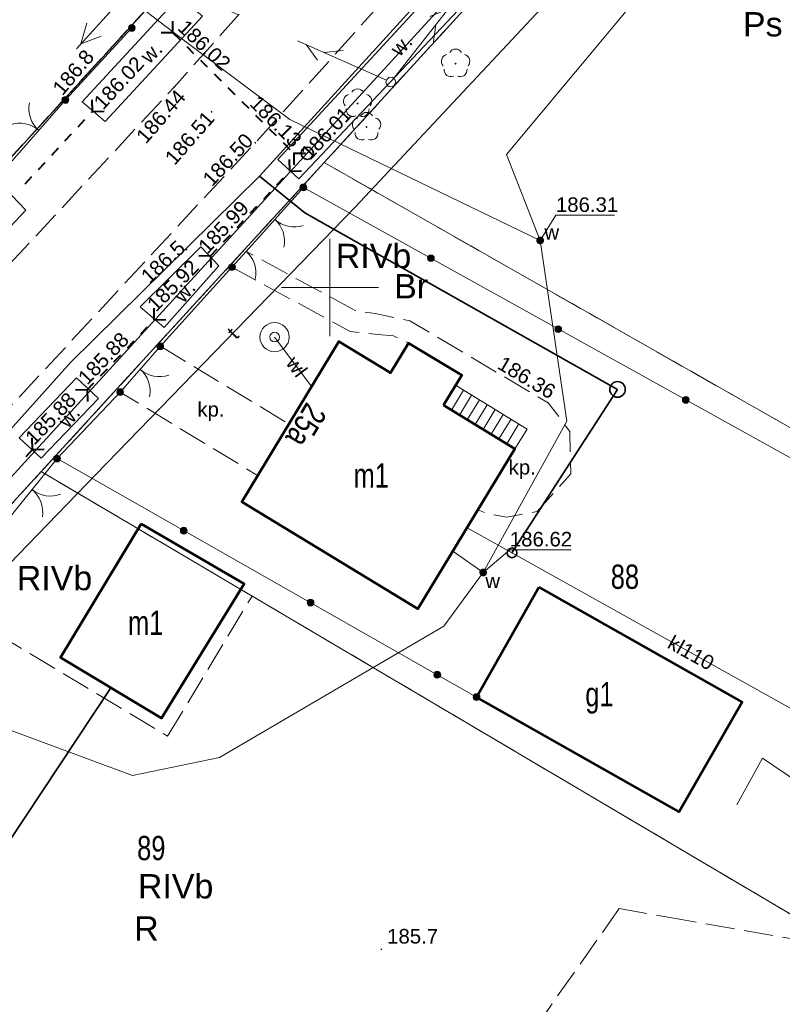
# Model space of a CAD drawing. Header units: metres. Extents: x 7482748 to 7484637, y 5684406 to 5687014.
# Tile 90 of 180: x 7483334 to 7483373, y 5685963 to 5686014. Entities that reach past the tile are written whole.
import ezdxf
from ezdxf.enums import TextEntityAlignment as Align
from ezdxf.lldxf.tags import DXFTag

# ---------------------------------------------------------------- set-up
doc = ezdxf.new("R2010")
doc.units = ezdxf.units.M
doc.header["$MEASUREMENT"] = 0
for name, pattern in [('1', [1.5, 1, -0.5]), ('KTJZ01_500', [2, 1.5, -0.5]), ('l217_500', [2, 1.5, -0.5]), ('l218_500', [1, 0.5, -0.5])]:
    doc.linetypes.add(name, pattern=pattern)
for name, color, linetype, lineweight in [('.k deszczowa', 200, 'Continuous', 50), ('.ks tłoczny', 104, 'Continuous', 50), ('_Dzialki', 7, 'Continuous', 0), ('_Dzialki_opis', 7, 'Continuous', 0), ('_Kontury', 7, 'Continuous', 0), ('_Kontury_opis', 7, 'Continuous', 0), ('_Podzial_sekcyjny_krzyze', 7, '1', 13), ('_Uzytki', 7, 'Continuous', 0), ('_Uzytki_opis', 7, 'Continuous', 0), ('BUIB05_01', 7, 'Continuous', 40), ('EGB_Adres', 7, 'Continuous', 0), ('EGB_Budynek', 7, 'Continuous', 0), ('EGB_Budynek_opis', 7, 'Continuous', 0), ('EGB_EGBS10_K', 7, 'Continuous', 0), ('EGB_EGBS10_W', 7, 'Continuous', 13), ('GES__SUSM04_01P', 7, 'Continuous', 13), ('GES__SUUS13_P', 7, 'Continuous', 13), ('GES__SUUS25_WP', 7, 'Continuous', 13), ('KTOK02', 7, 'KTOK02_500', 13), ('KTOK04', 7, 'KTOK04L_500', 13), ('KTOK05_01', 7, 'Continuous', 13), ('RTPW01_P', 7, 'Continuous', 0), ('RTPW02_P', 7, 'Continuous', 0), ('SUPE_L_3', 1, 'Continuous', 13), ('SUPT_L_0', 30, 'Continuous', 13)]:
    doc.layers.add(name, color=color, linetype=linetype, lineweight=lineweight)
for name, color, linetype, lineweight, transparency in [('EGB_EGBS10_O', 7, 'Continuous', 13, 0.2), ('GES__SUUS_ET_08T', 7, 'Continuous', 13, 0.25), ('KTJZ01_O', 7, 'KTJZ01_500', 13, 0.5), ('KTPL01_O', 7, 'KTJZ01_500', 13, 0.5), ('KTPL01_T', 7, 'Continuous', 13, 0.25), ('PTRW02_O', 7, 'Continuous', 13, 0.5), ('PTRW02_T', 7, 'Continuous', 13, 0.25), ('RTPW01_G', 7, 'Continuous', 13, 0.25), ('RTPW02_G', 7, 'Continuous', 13, 0.25)]:
    doc.layers.add(name, color=color, linetype=linetype, lineweight=lineweight, transparency=transparency)
for name, color, linetype, lineweight, true_color in [('GES__SUPK_01_pL', 7, 'Continuous', 13, 0x803300), ('GES__SUPS01_08L', 5, 'Continuous', 13, 0x0000ff), ('GES__SUPS01_08P', 5, 'Continuous', 13, 0x0000ff), ('GES__SUPT_pL', 7, 'Continuous', 13, 0xff9100), ('GES__SUPW_01_pL', 5, 'Continuous', 13, 0x0000ff), ('OBOP02_01', 7, 'Continuous', 13, 0x008000)]:
    doc.layers.add(name, color=color, linetype=linetype, lineweight=lineweight, true_color=true_color)
for name, color, linetype, lineweight, true_color, transparency in [('GES__SUPK_01_pT', 7, 'Continuous', 13, 0x803300, 0.25), ('GES__SUPS01_08G', 5, 'Continuous', 13, 0x0000ff, 0.25), ('GES__SUPT_pT', 7, 'Continuous', 13, 0xff9100, 0.25), ('GES__SUPW_01_pT', 5, 'Continuous', 13, 0x0000ff, 0.25)]:
    doc.layers.add(name, color=color, linetype=linetype, lineweight=lineweight, true_color=true_color, transparency=transparency)
doc.layers.add('IS_Opisy_działek_Net', color=7, linetype='SOLID', true_color=0x000000)
doc.styles.get("Standard").update_dxf_attribs({"font": 'simplex.shx', "width": 0.75})
doc.styles.add('STYL_ARIAL', font='simplex.shx', dxfattribs={"width": 0.75, "oblique": 0.1})
doc.styles.add('Style-Arial', font='arial.ttf')
doc.linetypes.add('KTOK02_500', pattern='A,0.5,[117,IS_LineDef.shx,S=0.01,R=0,X=0,Y=0],0.5', length=1)
doc.linetypes.add('KTOK04L_500', pattern='A,0,[119,IS_LineDef.shx,S=0.01,R=0,X=0,Y=0],1', length=1)
tags = doc.linetypes.add('SOLID', pattern=[10, 10, 0]).pattern_tags.tags
tags[6:7] = [DXFTag(74, 4), DXFTag(75, 0), DXFTag(340, '0'), DXFTag(46, 0.0), DXFTag(50, 0.0), DXFTag(44, 0.0), DXFTag(45, 0.0)]
tags[4:5] = [DXFTag(74, 4), DXFTag(75, 0), DXFTag(340, '0'), DXFTag(46, 0.0), DXFTag(50, 0.0), DXFTag(44, 0.0), DXFTag(45, 0.0)]

# ---------------------------------------------------------------- blocks, each defined once
blk = doc.blocks.new('SUPS01')
at = {"layer": 'GES__SUPS01_08P', "linetype": 'Continuous', "lineweight": 13}
h = blk.add_hatch(color=256, dxfattribs=at)
edge = h.paths.add_edge_path()
edge.add_arc((0, 0), 0.045, 0, 360)
blk = doc.blocks.new('SUUS13')
at = {"layer": 'GES__SUUS13_P', "linetype": 'Continuous', "lineweight": 13}
for radius in [0.75, 0.25]:
    blk.add_circle((0, 0), radius, dxfattribs=at)
blk = doc.blocks.new('SUUS25_15')
at = {"layer": 'GES__SUUS25_WP', "linetype": 'Continuous', "lineweight": 13}
h = blk.add_hatch(color=256, dxfattribs=at)
edge = h.paths.add_edge_path()
edge.add_arc((0, 0), 0.2, 0, 360)
blk = doc.blocks.new('SUUS25_16')
at = {"layer": 'GES__SUUS25_WP', "linetype": 'Continuous', "lineweight": 13}
h = blk.add_hatch(color=256, dxfattribs=at)
edge = h.paths.add_edge_path()
edge.add_arc((0, 0), 0.2, 0, 360)
blk = doc.blocks.new('OBOP02_01')
at = {"layer": 'OBOP02_01', "linetype": 'Continuous', "lineweight": 13}
h = blk.add_hatch(color=256, dxfattribs=at)
edge = h.paths.add_edge_path()
edge.add_arc((0, 0), 0.05, 0, 360)
for centre, start, end in [((0, 0.4), 30, 150), ((-0.38, 0.12), 102, 222), ((0.38, 0.12), 318, 78), ((-0.24, -0.32), 174, 294), ((0.24, -0.32), 246, 6)]:
    blk.add_arc(centre, 0.35, start, end, dxfattribs=at)
blk = doc.blocks.new('RTPW01_1')
at = {"layer": 'RTPW02_P', "linetype": 'Continuous', "lineweight": 0}
h = blk.add_hatch(color=256, dxfattribs=at)
edge = h.paths.add_edge_path()
edge.add_arc((0, 0), 0.045, 0, 360)
blk = doc.blocks.new('RTPW01')
at = {"layer": 'RTPW01_P', "linetype": 'Continuous', "lineweight": 0}
h = blk.add_hatch(color=256, dxfattribs=at)
edge = h.paths.add_edge_path()
edge.add_arc((0, 0), 0.045, 0, 360)
blk = doc.blocks.new('RTPW01_3')
at = {"layer": 'RTPW02_P', "linetype": 'Continuous', "lineweight": 0}
h = blk.add_hatch(color=256, dxfattribs=at)
edge = h.paths.add_edge_path()
edge.add_arc((0, 0), 0.045, 0, 360)
blk = doc.blocks.new('SUSM04_01_3')
at = {"layer": 'GES__SUSM04_01P', "linetype": 'Continuous', "lineweight": 13}
blk.add_circle((0, 0), 0.25, dxfattribs=at)
blk = doc.blocks.new('SUPT01')
at = {"layer": 'SUPT_L_0', "color": 30, "linetype": 'Continuous', "lineweight": 13}
blk.add_line((0.25, 0), (5.25, 0), dxfattribs=at)
at = {"layer": 'SUPT_L_0', "color": 30, "linetype": 'Continuous', "lineweight": 13, "flags": 128}
for points in [[(3.77, 0), (2.9, -0.5)], [(3.9, 0.5), (4.77, 0)]]:
    blk.add_lwpolyline(points, dxfattribs=at)
blk = doc.blocks.new('SUPT01_1')
at = {"layer": 'SUPT_L_0', "color": 30, "linetype": 'Continuous', "lineweight": 13}
blk.add_line((0.25, 0), (5.25, 0), dxfattribs=at)
at = {"layer": 'SUPT_L_0', "color": 30, "linetype": 'Continuous', "lineweight": 13, "flags": 128}
for points in [[(3.77, 0), (2.9, -0.5)], [(3.9, 0.5), (4.77, 0)]]:
    blk.add_lwpolyline(points, dxfattribs=at)
blk = doc.blocks.new('SUPT01_2')
at = {"layer": 'SUPT_L_0', "color": 30, "linetype": 'Continuous', "lineweight": 13}
blk.add_line((0.25, 0), (5.25, 0), dxfattribs=at)
at = {"layer": 'SUPT_L_0', "color": 30, "linetype": 'Continuous', "lineweight": 13, "flags": 128}
for points in [[(3.77, 0), (2.9, -0.5)], [(3.9, 0.5), (4.77, 0)]]:
    blk.add_lwpolyline(points, dxfattribs=at)

msp = doc.modelspace()

# ---------------------------------------------------------------- hatches: boundary and pattern name
at = {"layer": 'KTOK05_01', "linetype": 'Continuous', "lineweight": 13}
h = msp.add_hatch(color=256, dxfattribs=at)
edge = h.paths.add_edge_path()
edge.add_arc((7483339.81, 5686013.36), 0.175, 0, 360)
h = msp.add_hatch(color=256, dxfattribs=at)
edge = h.paths.add_edge_path()
edge.add_arc((7483336.39, 5686009.65), 0.175, 0, 360)
h = msp.add_hatch(color=256, dxfattribs=at)
edge = h.paths.add_edge_path()
edge.add_arc((7483348.63, 5686005.15), 0.175, 0, 360)
h = msp.add_hatch(color=256, dxfattribs=at)
edge = h.paths.add_edge_path()
edge.add_arc((7483344.96, 5686001.05), 0.175, 0, 360)
h = msp.add_hatch(color=256, dxfattribs=at)
edge = h.paths.add_edge_path()
edge.add_arc((7483355.18564, 5686001.50672), 0.175, 0, 360)
h = msp.add_hatch(color=256, dxfattribs=at)
edge = h.paths.add_edge_path()
edge.add_arc((7483361.74129, 5685997.86343), 0.175, 0, 360)
h = msp.add_hatch(color=256, dxfattribs=at)
edge = h.paths.add_edge_path()
edge.add_arc((7483341.27, 5685996.97), 0.175, 0, 360)
h = msp.add_hatch(color=256, dxfattribs=at)
edge = h.paths.add_edge_path()
edge.add_arc((7483339.21, 5685994.62), 0.175, 0, 360)
h = msp.add_hatch(color=256, dxfattribs=at)
edge = h.paths.add_edge_path()
edge.add_arc((7483368.29693, 5685994.22015), 0.175, 0, 360)
h = msp.add_hatch(color=256, dxfattribs=at)
edge = h.paths.add_edge_path()
edge.add_arc((7483335.96, 5685991.2), 0.175, 0, 360)
h = msp.add_hatch(color=256, dxfattribs=at)
edge = h.paths.add_edge_path()
edge.add_arc((7483335.96, 5685991.2), 0.175, 0, 360)
h = msp.add_hatch(color=256, dxfattribs=at)
edge = h.paths.add_edge_path()
edge.add_arc((7483342.4798, 5685987.49296), 0.175, 0, 360)
h = msp.add_hatch(color=256, dxfattribs=at)
edge = h.paths.add_edge_path()
edge.add_arc((7483348.99961, 5685983.78591), 0.175, 0, 360)
h = msp.add_hatch(color=256, dxfattribs=at)
edge = h.paths.add_edge_path()
edge.add_arc((7483355.51941, 5685980.07887), 0.175, 0, 360)
h = msp.add_hatch(color=256, dxfattribs=at)
edge = h.paths.add_edge_path()
edge.add_arc((7483357.54, 5685978.93), 0.175, 0, 360)

# ---------------------------------------------------------------- linework, layer by layer
at = {"layer": '.k deszczowa', "linetype": 'Continuous', "lineweight": 35}
for points in [[(7483379.67556, 5686040.5747), (7483348.83296, 5686006.91112)], [(7483348.83296, 5686006.91112), (7483315.07707, 5685969.96528)]]:
    msp.add_lwpolyline(points, dxfattribs=at)
msp.add_ellipse((7483348.83296, 5686006.91086), major_axis=(0.315, 0), ratio=1, dxfattribs=at)
at = {"layer": '.ks tłoczny', "linetype": 'Continuous', "lineweight": 35}
for points in [[(7483385.11889, 5686056.87655), (7483382.15, 5686049.635), (7483378.80924, 5686041.48642), (7483361.88352, 5686022.77441), (7483346.36877, 5686005.72669), (7483336.65111, 5685996.14914), (7483331.91992, 5685990.88433), (7483322.32458, 5685979.14923), (7483304.60733, 5685959.96298), (7483298.29769, 5685953.1302), (7483295.85309, 5685952.1972)], [(7483364.78853, 5685994.75785), (7483348.71186, 5686003.83939), (7483346.36877, 5686005.72669)], [(7483364.78853, 5685994.75785), (7483359.35987, 5685986.35016)], [(7483338.735, 5685979.41), (7483333.41751, 5685971.38155)]]:
    msp.add_lwpolyline(points, dxfattribs=at)
for centre, radius in [((7483364.78853, 5685994.75785), 0.4), ((7483359.35987, 5685986.35016), 0.25)]:
    msp.add_circle(centre, radius, dxfattribs=at)
at = {"layer": '_Dzialki', "color": 96, "linetype": 'Continuous', "true_color": 0x008000, "flags": 128}
for points in [[(7483349.7, 5686006.43), (7483372.69, 5686031.59)], [(7483341.59, 5686015.46), (7483324.97, 5685997.25)], [(7483335.15, 5685990.53), (7483349.7, 5686006.43)], [(7483407.62, 5685973.47), (7483349.7, 5686006.43)], [(7483316.93, 5685970.6), (7483335.15, 5685990.53)], [(7483391.9, 5685957), (7483335.15, 5685990.53)]]:
    msp.add_lwpolyline(points, dxfattribs=at)
at = {"layer": '_Kontury', "color": 96, "linetype": 'l217_500', "true_color": 0x008000, "flags": 128}
for points in [[(7483372.69, 5686031.59), (7483349.7, 5686006.43)], [(7483324.97, 5685997.25), (7483341.59, 5686015.46)], [(7483349.7, 5686006.43), (7483335.15, 5685990.53)], [(7483392.44, 5685982.11), (7483349.7, 5686006.43)], [(7483335.15, 5685990.53), (7483329.42, 5685984.25)], [(7483345.99, 5685984.13), (7483335.15, 5685990.53)], [(7483329.42, 5685984.25), (7483341.65, 5685976.92)], [(7483341.65, 5685976.92), (7483345.99, 5685984.13)], [(7483345.99, 5685984.13), (7483376.72, 5685965.97)], [(7483364.88, 5685968.05), (7483353.57, 5685952.03)], [(7483368.27, 5685967.45), (7483364.88, 5685968.05)], [(7483376.72, 5685965.97), (7483368.27, 5685967.45)]]:
    msp.add_lwpolyline(points, dxfattribs=at)
at = {"layer": '_Podzial_sekcyjny_krzyze', "linetype": 'Continuous'}
for p, q in [((7483350, 5685997.5), (7483350, 5686002.5)), ((7483347.5, 5686000), (7483352.5, 5686000))]:
    msp.add_line(p, q, dxfattribs=at)
at = {"layer": '_Uzytki', "color": 96, "linetype": 'l218_500', "true_color": 0x008000, "flags": 128}
for points in [[(7483372.69, 5686031.59), (7483349.7, 5686006.43)], [(7483341.59, 5686015.46), (7483324.97, 5685997.25)], [(7483349.7, 5686006.43), (7483335.15, 5685990.53)], [(7483392.44, 5685982.11), (7483349.7, 5686006.43)], [(7483335.15, 5685990.53), (7483329.42, 5685984.25)], [(7483376.72, 5685965.97), (7483345.99, 5685984.13)]]:
    msp.add_lwpolyline(points, dxfattribs=at)
at = {"layer": 'BUIB05_01', "linetype": 'Continuous', "lineweight": 40}
for p, q in [((7483341.92, 5686013.11), (7483341.92, 5686013.71)), ((7483341.92, 5686013.11), (7483341.32, 5686013.11)), ((7483341.92, 5686013.11), (7483342.27, 5686012.76)), ((7483342.63, 5686012.4), (7483342.98, 5686012.05)), ((7483343.34, 5686011.7), (7483343.69, 5686011.35)), ((7483344.04, 5686010.99), (7483344.4, 5686010.64)), ((7483344.75, 5686010.29), (7483345.11, 5686009.93)), ((7483337.78, 5686009.06), (7483337.76, 5686009.66)), ((7483345.46, 5686009.58), (7483345.82, 5686009.23)), ((7483337.73, 5686009.01), (7483337.78, 5686009.06)), ((7483337.78, 5686009.06), (7483338.38, 5686009.08)), ((7483346.17, 5686008.87), (7483346.52, 5686008.52)), ((7483337.05, 5686008.27), (7483337.39, 5686008.64)), ((7483336.37, 5686007.54), (7483336.71, 5686007.91)), ((7483346.88, 5686008.17), (7483347.23, 5686007.82)), ((7483347.59, 5686007.46), (7483347.94, 5686007.11)), ((7483335.69, 5686006.81), (7483336.03, 5686007.18)), ((7483348.14, 5686006.91), (7483348.74, 5686006.91)), ((7483348.14, 5686006.91), (7483348.14, 5686006.31)), ((7483335.01, 5686006.08), (7483335.35, 5686006.44)), ((7483347.94, 5686005.99), (7483347.92, 5686006.59)), ((7483347.94, 5686005.99), (7483348.54, 5686006.01)), ((7483334.33, 5686005.34), (7483334.67, 5686005.71)), ((7483347.27, 5686005.28), (7483347.61, 5686005.64)), ((7483346.59, 5686004.55), (7483346.93, 5686004.91)), ((7483345.9, 5686003.82), (7483346.24, 5686004.18)), ((7483345.22, 5686003.09), (7483345.56, 5686003.45)), ((7483344.53, 5686002.36), (7483344.88, 5686002.72)), ((7483343.85, 5686001.63), (7483344.19, 5686001.99)), ((7483343.85, 5686001.63), (7483343.25, 5686001.61)), ((7483343.85, 5686001.63), (7483343.87, 5686001.03)), ((7483340.96, 5685998.34), (7483340.95, 5685998.94)), ((7483340.96, 5685998.34), (7483341.56, 5685998.35)), ((7483340.27, 5685997.62), (7483340.62, 5685997.98)), ((7483339.58, 5685996.9), (7483339.93, 5685997.26)), ((7483338.89, 5685996.18), (7483339.24, 5685996.54)), ((7483338.2, 5685995.45), (7483338.55, 5685995.81)), ((7483337.51, 5685994.73), (7483336.91, 5685994.72)), ((7483337.51, 5685994.73), (7483337.86, 5685995.09)), ((7483337.51, 5685994.73), (7483337.52, 5685994.13)), ((7483334.7, 5685991.66), (7483334.68, 5685992.26)), ((7483334.7, 5685991.66), (7483334.36, 5685991.29)), ((7483334.7, 5685991.66), (7483335.3, 5685991.68))]:
    msp.add_line(p, q, dxfattribs=at)
at = {"layer": 'EGB_Budynek', "color": 7, "linetype": 'Continuous', "lineweight": 53, "flags": 128}
for points in [[(7483355.84, 5685993.94), (7483359.51, 5685991.71), (7483354.52, 5685983.47), (7483345.46, 5685988.97), (7483350.46, 5685997.22), (7483353.11, 5685995.61), (7483354.04, 5685997.14), (7483356.78, 5685995.49), (7483355.84, 5685993.94)], [(7483340.29, 5685987.85), (7483345.58, 5685984.76), (7483341.33, 5685977.85), (7483336.14, 5685980.97), (7483340.29, 5685987.85)], [(7483360.74, 5685984.58), (7483371.2, 5685978.67), (7483367.96, 5685973.03), (7483357.54, 5685978.93), (7483360.74, 5685984.58)]]:
    msp.add_lwpolyline(points, dxfattribs=at)
at = {"layer": 'EGB_EGBS10_K', "lineweight": 0}
msp.add_line((7483359.51, 5685991.71), (7483355.84, 5685993.94), dxfattribs=at)
at = {"layer": 'EGB_EGBS10_O', "linetype": 'Continuous', "lineweight": 13, "flags": 128}
msp.add_lwpolyline([(7483355.84, 5685993.94), (7483356.46, 5685994.97), (7483360.14, 5685992.72), (7483359.51, 5685991.71)], dxfattribs=at)
at = {"layer": 'EGB_EGBS10_W', "linetype": 'Continuous', "lineweight": 13}
for p, q in [((7483356.87, 5685994.72), (7483356.25, 5685993.69)), ((7483357.28, 5685994.47), (7483356.66, 5685993.44)), ((7483357.69, 5685994.22), (7483357.06, 5685993.2)), ((7483358.09, 5685993.97), (7483357.47, 5685992.95)), ((7483358.5, 5685993.72), (7483357.88, 5685992.7)), ((7483358.91, 5685993.47), (7483358.29, 5685992.45)), ((7483359.31, 5685993.23), (7483358.69, 5685992.21)), ((7483359.72, 5685992.98), (7483359.1, 5685991.96))]:
    msp.add_line(p, q, dxfattribs=at)
at = {"layer": 'GES__SUPK_01_pL', "linetype": 'Continuous', "lineweight": 13, "flags": 128}
for points in [[(7483375.38, 5685977.27), (7483374.6, 5685977.84), (7483357.05, 5685987.64)], [(7483375.38, 5685977.27), (7483375.1, 5685973.84), (7483372.25, 5685975.79), (7483370.93, 5685973.39)]]:
    msp.add_lwpolyline(points, dxfattribs=at)
at = {"layer": 'GES__SUPS01_08L', "linetype": 'Continuous', "lineweight": 13, "flags": 128}
for points in [[(7483360.81, 5686002.42), (7483361.62, 5686003.72), (7483364.63, 5686003.72)], [(7483357.88, 5685985.34), (7483359.25, 5685986.51), (7483362.4, 5685986.51)]]:
    msp.add_lwpolyline(points, dxfattribs=at)
at = {"layer": 'GES__SUPT_pL', "linetype": 'Continuous', "lineweight": 13, "flags": 128}
msp.add_lwpolyline([(7483330.51, 5685982.7), (7483337.95, 5685990.38), (7483351.3, 5686004.14), (7483384.03, 5686039.13), (7483392.61, 5686052.91), (7483391.44, 5686055.18), (7483388.83, 5686056.42), (7483372.71, 5686063.84)], dxfattribs=at)
at = {"layer": 'GES__SUPW_01_pL', "linetype": 'Continuous', "lineweight": 13}
for p, q in [((7483347.15, 5685997.45), (7483349.06, 5685994.9)), ((7483357.88, 5685985.34), (7483356.31, 5685986.43))]:
    msp.add_line(p, q, dxfattribs=at)
at = {"layer": 'GES__SUPW_01_pL', "linetype": 'Continuous', "lineweight": 13, "flags": 128}
for points in [[(7483390.45, 5686101.26), (7483389.11, 5686097.11), (7483402.12, 5686090.27), (7483402.8, 5686082.32), (7483402.57, 5686081.73), (7483402.28, 5686080.98), (7483399.56, 5686070.76), (7483393.84, 5686051.54), (7483385.76, 5686037.62), (7483376.82, 5686028.13), (7483359.07, 5686006.84), (7483360.81, 5686002.42), (7483362.18, 5685993.12), (7483357.88, 5685985.34), (7483355.86, 5685982.57), (7483344.31, 5685975.82), (7483339.85, 5685974.9), (7483326.36, 5685979.88), (7483323.79, 5685982.18), (7483317.09, 5685974.82), (7483298.15, 5685954.95), (7483308.35, 5685941.08), (7483274.45, 5685918.69)], [(7483324.84, 5686011.46), (7483332.71, 5686020.18), (7483342.57, 5686012.66), (7483347.94, 5686008.64), (7483360.81, 5686002.42)]]:
    msp.add_lwpolyline(points, dxfattribs=at)
at = {"layer": 'KTJZ01_O', "linetype": 'KTJZ01_500', "lineweight": 13, "flags": 128}
for points in [[(7483197.91, 5685647.78), (7483191.3, 5685645.21), (7483187.04, 5685652.01), (7483182.78, 5685658.81), (7483173.01, 5685674.4), (7483160.42, 5685696.27), (7483153.69, 5685714.72), (7483149.66, 5685738.88), (7483150.14, 5685742.97), (7483152.18, 5685766.74), (7483152.64, 5685773.87), (7483156.88, 5685789.66), (7483160.03, 5685797.82), (7483165.63, 5685808.56), (7483171.47, 5685814.85), (7483176.12, 5685820.16), (7483191.38, 5685837.95), (7483216.44, 5685866.07), (7483238.67, 5685890.6), (7483242.86, 5685894.87), (7483263.91, 5685918.34), (7483290.28, 5685947.07), (7483315.51, 5685974.43), (7483346.16, 5686007.45), (7483367.58, 5686031.19), (7483372.66, 5686037.59), (7483378.07, 5686044.41), (7483383.78, 5686055), (7483386.81, 5686063.17), (7483391.06, 5686075.79), (7483392.94, 5686081.53), (7483394.38, 5686081.91), (7483397.17, 5686082.85), (7483401.23, 5686082.98), (7483404.7, 5686083), (7483407.11, 5686083.92), (7483410.43, 5686086.41), (7483412.08, 5686088.69), (7483412.96, 5686091.17), (7483413.79, 5686094.46), (7483412.71, 5686099.4), (7483411.05, 5686100.85), (7483407.94, 5686103.18), (7483405.29, 5686104.69), (7483403.35, 5686106.28), (7483402.57, 5686107.54), (7483401.86, 5686108.47), (7483403.54, 5686113.11), (7483404.07, 5686113.93), (7483409.52, 5686129.91), (7483416.09, 5686150.36), (7483420.49, 5686164.15), (7483421.47, 5686167.05), (7483423.62, 5686173.38), (7483428.4, 5686186.8), (7483437.81, 5686215.26), (7483441.02, 5686225.03), (7483450.09, 5686253.79), (7483453.73, 5686263.28), (7483459.39, 5686280.61), (7483466.44, 5686301.37), (7483471.25, 5686316.24), (7483473.9, 5686323.17), (7483478.13, 5686336.85), (7483485.37, 5686356.93), (7483492.13, 5686378.36), (7483498.67, 5686398.43), (7483502.19, 5686408.5), (7483505.2, 5686417.38), (7483513.05, 5686441.11), (7483516.25, 5686450.23), (7483530.52, 5686493.07), (7483533.34, 5686501.51), (7483543.47, 5686531.52), (7483557.14, 5686572.33), (7483559.91, 5686580.46), (7483570.16, 5686610.95), (7483575.71, 5686628.68), (7483581.26, 5686643.91), (7483583.2, 5686649.41), (7483591.35, 5686674.28), (7483597.45, 5686691.67), (7483602.2, 5686705.71), (7483616.93, 5686750.38), (7483619.53, 5686757.95), (7483621.36, 5686763.29), (7483634.9, 5686799.43), (7483640.84, 5686811.96)], [(7483613.29, 5686753.85), (7483610.52, 5686745.34), (7483597.42, 5686707.23), (7483592.84, 5686693.63), (7483586.65, 5686674.57), (7483578.94, 5686652.57), (7483576.44, 5686645.6), (7483570.92, 5686629.39), (7483565.29, 5686612), (7483555.03, 5686581.98), (7483552.34, 5686573.92), (7483538.5, 5686532.62), (7483528.43, 5686502.82), (7483525.69, 5686494.44), (7483511.5, 5686452.13), (7483508.06, 5686441.86), (7483500.41, 5686418.93), (7483497.52, 5686410.47), (7483493.78, 5686400.09), (7483487.22, 5686379.91), (7483478.75, 5686354.53), (7483473.28, 5686338.58), (7483466.59, 5686318.01), (7483461.2, 5686301.98), (7483454.76, 5686282.03), (7483448.77, 5686264.59), (7483445.69, 5686255.08), (7483445.07, 5686253.25), (7483443.78, 5686249.4), (7483442.67, 5686246.12), (7483436.06, 5686226.36), (7483432.79, 5686216.79), (7483423.48, 5686188.39), (7483415.91, 5686165.55), (7483411.29, 5686151.94), (7483403.43, 5686128.74), (7483397.27, 5686110.49), (7483396.29, 5686107.6), (7483389.25, 5686086.41), (7483386.32, 5686077.5), (7483382.09, 5686064.87), (7483379.33, 5686057.56), (7483373.91, 5686047.4), (7483368.95, 5686041.13), (7483363.52, 5686034.43), (7483341.98, 5686010.31), (7483311.83, 5685977.83), (7483286.59, 5685950.4), (7483260.12, 5685921.63), (7483238.78, 5685898.43), (7483234.43, 5685893.44), (7483212.81, 5685869.61), (7483187.54, 5685841.24), (7483162.41, 5685812.7), (7483151.44, 5685800.65), (7483147.59, 5685795.21)]]:
    msp.add_lwpolyline(points, dxfattribs=at)
at = {"layer": 'KTOK02', "linetype": 'Continuous', "lineweight": 13}
for p, q in [((7483333.65, 5686006.52), (7483336.39, 5686009.65)), ((7483348.63, 5686005.15), (7483345.69, 5686001.86)), ((7483341.27, 5685996.97), (7483339.21, 5685994.62)), ((7483335.96, 5685991.2), (7483333.39, 5685988.01))]:
    msp.add_line(p, q, dxfattribs=at)
for centre, start, end in [((7483336.01, 5686009.21), 168.8, 228.8), ((7483334.03, 5686006.96), 48.8, 108.8), ((7483346.16, 5686002.39), 348.22, 48.22), ((7483348.16, 5686004.62), 228.22, 288.22), ((7483339.25, 5685994.67), 348.76, 48.76), ((7483341.23, 5685996.92), 228.76, 288.76), ((7483333.73, 5685988.44), 351.14, 51.14), ((7483335.62, 5685990.77), 231.14, 291.14)]:
    msp.add_arc(centre, 1.5, start, end, dxfattribs=at)
at = {"layer": 'KTOK04', "linetype": 'Continuous', "lineweight": 13}
msp.add_line((7483345.69, 5686001.86), (7483344.96, 5686001.05), dxfattribs=at)
msp.add_arc((7483344.69, 5686000.75), 1.5, 347.97, 47.97, dxfattribs=at)
at = {"layer": 'KTOK05_01', "linetype": 'Continuous', "lineweight": 13}
for p, q in [((7483339.81, 5686013.36), (7483336.39, 5686009.65)), ((7483348.63, 5686005.15), (7483383.34, 5685985.86)), ((7483341.27, 5685996.97), (7483344.96, 5686001.05)), ((7483335.96, 5685991.2), (7483339.21, 5685994.62)), ((7483335.96, 5685991.2), (7483357.54, 5685978.93))]:
    msp.add_line(p, q, dxfattribs=at)
for centre in [(7483339.81, 5686013.36), (7483336.39, 5686009.65), (7483348.63, 5686005.15), (7483344.96, 5686001.05), (7483355.19, 5686001.51), (7483361.74, 5685997.86), (7483341.27, 5685996.97), (7483339.21, 5685994.62), (7483368.3, 5685994.22), (7483335.96, 5685991.2), (7483335.96, 5685991.2), (7483342.48, 5685987.49), (7483349, 5685983.79), (7483355.52, 5685980.08), (7483357.54, 5685978.93)]:
    msp.add_circle(centre, 0.175, dxfattribs=at)
at = {"layer": 'KTPL01_O', "linetype": 'KTJZ01_500', "lineweight": 13, "flags": 128}
for points in [[(7483344.96, 5686001.05), (7483345.69, 5686001.86), (7483351.36, 5685998.78), (7483352.33, 5685998.67), (7483354.11, 5685998.29), (7483361.23, 5685994.06), (7483362.34, 5685992.6), (7483362.38, 5685990.41), (7483360.66, 5685988.48), (7483359.09, 5685988.19), (7483358.08, 5685988.37), (7483357.6, 5685988.56), (7483359.51, 5685991.71), (7483360.14, 5685992.72), (7483356.46, 5685994.97), (7483356.78, 5685995.49), (7483354.04, 5685997.14), (7483353.26, 5685997.52), (7483352.46, 5685997.58), (7483351.03, 5685997.74), (7483344.96, 5686001.05)], [(7483341.28, 5685996.98), (7483347.89, 5685992.98), (7483346.28, 5685990.33), (7483339.21, 5685994.62), (7483341.28, 5685996.98)]]:
    msp.add_lwpolyline(points, close=True, dxfattribs=at)
at = {"layer": 'PTRW02_O', "linetype": 'Continuous', "lineweight": 13, "flags": 128}
for points in [[(7483347.31, 5686006.58), (7483348.39, 5686005.6), (7483359.23, 5686017.08), (7483357.91, 5686018.08), (7483347.31, 5686006.58)], [(7483337.26, 5686009.55), (7483338.44, 5686008.55), (7483343.45, 5686013.97), (7483342.25, 5686014.98), (7483337.26, 5686009.55)], [(7483319.85, 5685990.72), (7483320.93, 5685989.71), (7483334.36, 5686003.98), (7483333.28, 5686005.12), (7483319.85, 5685990.72)], [(7483344.28, 5686001.11), (7483343.35, 5686002.1), (7483340.23, 5685999), (7483341.48, 5685997.95), (7483344.28, 5686001.11)], [(7483336.97, 5685995.35), (7483334.02, 5685992.26), (7483335.15, 5685991.23), (7483338.09, 5685994.29), (7483336.97, 5685995.35)]]:
    msp.add_lwpolyline(points, close=True, dxfattribs=at)
at = {"layer": 'SUPE_L_3', "linetype": 'Continuous'}
for p, q in [((7483340.32, 5686015.98), (7483336.96, 5686012.28)), ((7483337.49, 5686013.61), (7483337.19, 5686012.54)), ((7483338.23, 5686012.94), (7483337.19, 5686012.54))]:
    msp.add_line(p, q, dxfattribs=at)

# ---------------------------------------------------------------- block references
at = {"layer": 'GES__SUPS01_08P', "linetype": 'Continuous', "lineweight": 13}
for p in [(7483360.81, 5686002.42), (7483357.88, 5685985.34)]:
    msp.add_blockref('SUPS01', p, dxfattribs=at)
at = {"layer": 'GES__SUSM04_01P', "linetype": 'Continuous', "lineweight": 13, "rotation": 270}
msp.add_blockref('SUSM04_01_3', (7483353.13, 5686010.57), dxfattribs=at)
at = {"layer": 'GES__SUUS13_P', "linetype": 'Continuous', "lineweight": 13}
msp.add_blockref('SUUS13', (7483347.15, 5685997.45), dxfattribs=at)
at = {"layer": 'GES__SUUS25_WP', "linetype": 'Continuous', "lineweight": 13}
for name, p, rotation in [('SUUS25_15', (7483360.81, 5686002.42), 320.7900000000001), ('SUUS25_16', (7483357.88, 5685985.34), 318.22)]:
    msp.add_blockref(name, p, dxfattribs=dict(at, rotation=rotation))
at = {"layer": 'OBOP02_01', "linetype": 'Continuous', "lineweight": 13}
for p in [(7483356.46, 5686011.52), (7483351.42, 5686009.47), (7483351.88, 5686008.26)]:
    msp.add_blockref('OBOP02_01', p, dxfattribs=at)
at = {"layer": 'RTPW01_P', "linetype": 'Continuous', "lineweight": 0}
for p in [(7483336.39, 5686009.65), (7483342.62, 5686001.95), (7483352.64, 5685965.95)]:
    msp.add_blockref('RTPW01', p, dxfattribs=at)
at = {"layer": 'RTPW02_P', "linetype": 'Continuous', "lineweight": 0}
for name, p in [('RTPW01_1', (7483341.92, 5686013.11)), ('RTPW01_3', (7483341.98, 5686010.31)), ('RTPW01_3', (7483337.78, 5686009.06)), ('RTPW01_3', (7483343.91, 5686009.04)), ('RTPW01_3', (7483346.16, 5686007.45)), ('RTPW01_1', (7483348.14, 5686006.91)), ('RTPW01_3', (7483347.94, 5686005.99)), ('RTPW01_3', (7483343.85, 5686001.63)), ('RTPW01_3', (7483340.96, 5685998.34)), ('RTPW01_3', (7483337.51, 5685994.73)), ('RTPW01_3', (7483361.23, 5685994.06)), ('RTPW01_3', (7483334.7, 5685991.66))]:
    msp.add_blockref(name, p, dxfattribs=at)
at = {"layer": 'SUPT_L_0', "color": 30, "linetype": 'Continuous', "lineweight": 13}
for name, p, rotation in [('SUPT01', (7483340.49, 5686016.16), 336.14), ('SUPT01_2', (7483353.13, 5686010.57), 51.99), ('SUPT01_1', (7483353.13, 5686010.57), 156.14)]:
    msp.add_blockref(name, p, dxfattribs=dict(at, rotation=rotation))

# ---------------------------------------------------------------- texts
at = {"layer": '_Dzialki_opis', "color": 96, "true_color": 0x008000, "char_height": 1.25, "attachment_point": 7, "line_spacing_factor": 0.6, "style": 'STYL_ARIAL'}
for s, insert in [('\\fArial|b0|i0|c238238|p39;88', (7483364.44, 5685984.48)), ('\\fArial|b0|i0|c238238|p39;89', (7483340.08, 5685970.52))]:
    msp.add_mtext(s, dxfattribs=dict(at, insert=insert))
at = {"layer": '_Kontury_opis', "color": 96, "linetype": 'Continuous', "lineweight": 13, "true_color": 0x008000, "style": 'Style-Arial'}
for p in [(7483350.3, 5686001), (7483333.89, 5685984.43), (7483340.12, 5685968.57)]:
    msp.add_text('RIVb', height=1.25, dxfattribs=at).set_placement(p)
at = {"layer": '_Uzytki_opis', "color": 96, "linetype": 'Continuous', "lineweight": 13, "true_color": 0x008000, "style": 'Style-Arial'}
for s, p in [('Ps', (7483371.24, 5686012.92)), ('Br', (7483353.3, 5685999.44)), ('R', (7483339.93, 5685966.4))]:
    msp.add_text(s, height=1.25, dxfattribs=at).set_placement(p)
at = {"layer": 'EGB_Adres', "insert": (7483348.23, 5685993.23), "char_height": 1.25, "attachment_point": 8, "rotation": 238.840695, "line_spacing_factor": 0.6, "style": 'STYL_ARIAL'}
msp.add_mtext('\\fArial|b0|i0|c238238|p39;25a', dxfattribs=at)
at = {"layer": 'EGB_Budynek_opis', "color": 7, "char_height": 1.25, "attachment_point": 7, "line_spacing_factor": 0.6, "style": 'STYL_ARIAL'}
for s, insert in [('\\fArial|b0|i0|c238238|p39;m1', (7483351.21, 5685989.71)), ('\\fArial|b0|i0|c238238|p39;m1', (7483339.61, 5685982.13)), ('\\fArial|b0|i0|c238238|p39;g1', (7483363.13, 5685978.07))]:
    msp.add_mtext(s, dxfattribs=dict(at, insert=insert))
at = {"layer": 'GES__SUPK_01_pT', "linetype": 'Continuous', "lineweight": 13, "style": 'Style-Arial'}
msp.add_text('kl110', height=0.75, rotation=330.82, dxfattribs=at).set_placement((7483368.57, 5685981.21), align=Align.MIDDLE_CENTER)
at = {"layer": 'GES__SUPS01_08G', "linetype": 'Continuous', "lineweight": 13, "style": 'Style-Arial'}
for s, p in [('186.31', (7483361.62, 5686003.89)), ('186.62', (7483359.25, 5685986.68))]:
    msp.add_text(s, height=0.75, dxfattribs=at).set_placement(p)
at = {"layer": 'GES__SUPT_pT', "linetype": 'Continuous', "lineweight": 13, "style": 'Style-Arial'}
msp.add_text('t', height=0.75, rotation=45.87, dxfattribs=at).set_placement((7483345, 5685997.65), align=Align.MIDDLE_CENTER)
at = {"layer": 'GES__SUPW_01_pT', "linetype": 'Continuous', "lineweight": 13, "style": 'Style-Arial'}
msp.add_text('wl', height=0.75, rotation=306.8, dxfattribs=at).set_placement((7483348.29, 5685995.93), align=Align.MIDDLE_CENTER)
at = {"layer": 'GES__SUUS_ET_08T', "linetype": 'Continuous', "lineweight": 13, "style": 'Style-Arial'}
msp.add_text('w', height=0.75, dxfattribs=at).set_placement((7483361.03, 5686002.47))
msp.add_text('w', height=0.75, dxfattribs=at).set_placement((7483357.99, 5685985.29), align=Align.TOP_LEFT)
at = {"layer": 'IS_Opisy_działek_Net', "linetype": 'Continuous', "ltscale": 0.01, "char_height": 1.2888, "attachment_point": 7}
for insert in [(7483372.895, 5686003.05004), (7483369.24587, 5685977.4364)]:
    msp.add_mtext('\\fArial|b0|i0;', dxfattribs=dict(at, insert=insert))
at = {"layer": 'IS_Opisy_działek_Net', "linetype": 'Continuous', "ltscale": 0.01, "char_height": 1.2888}
for insert, attachment_point, rotation in [((7483369.03585, 5686000.01097), 1, 57.3), ((7483358.54361, 5685998.78893), 7, 330.5), ((7483358.54361, 5685998.78893), 7, 330.5), ((7483338.15493, 5685997.81714), 7, 46.1), ((7483338.15493, 5685997.81714), 7, 46.1), ((7483359.50325, 5685997.15462), 1, 330.5), ((7483359.50325, 5685997.15462), 1, 330.5), ((7483338.59723, 5685996.90576), 1, 46.1), ((7483338.59723, 5685996.90576), 1, 46.1), ((7483365.63037, 5685996.46947), 7, 57.3), ((7483343.0058, 5685984.93758), 1, 56.5), ((7483340.09836, 5685982.26901), 7, 56.5)]:
    msp.add_mtext('\\fArial|b0|i0;', dxfattribs=dict(at, insert=insert, attachment_point=attachment_point, rotation=rotation))
at = {"layer": 'KTPL01_T', "linetype": 'Continuous', "lineweight": 13, "style": 'Style-Arial'}
for p in [(7483343.18, 5685993.36), (7483359.19, 5685990.38)]:
    msp.add_text('kp.', height=0.75, dxfattribs=at).set_placement(p)
at = {"layer": 'PTRW02_T', "linetype": 'Continuous', "lineweight": 13, "style": 'Style-Arial'}
for rotation, p in [(44.05, (7483340.7, 5686011.47)), (45.37, (7483353.57, 5686011.84))]:
    msp.add_text('w.', height=0.75, rotation=rotation, dxfattribs=at).set_placement(p)
for rotation, p in [(50.01, (7483342.52, 5685999.8)), (49.7, (7483336.58, 5685993.36))]:
    msp.add_text('w.', height=0.75, rotation=rotation, dxfattribs=at).set_placement(p, align=Align.MIDDLE_CENTER)
at = {"layer": 'RTPW01_G', "linetype": 'Continuous', "lineweight": 13, "style": 'Style-Arial'}
msp.add_text('186.8', height=0.75, rotation=50, dxfattribs=at).set_placement((7483336.24, 5686009.83))
msp.add_text('186.5', height=0.75, rotation=43.33, dxfattribs=at).set_placement((7483342.62, 5686001.95), align=Align.RIGHT)
msp.add_text('185.7', height=0.75, dxfattribs=at).set_placement((7483352.94, 5685966.25))
at = {"layer": 'RTPW02_G', "linetype": 'Continuous', "lineweight": 13, "style": 'Style-Arial'}
for s, rotation, p in [('186.02', 316.57, (7483342.12, 5686013.3)), ('186.02', 47.42, (7483338.33, 5686009.1)), ('186.44', 48.89, (7483340.53, 5686007.35)), ('186.51', 48.89, (7483342.01, 5686006.25)), ('186.01', 46.64, (7483348.98, 5686006.52)), ('186.50', 47.13, (7483343.93, 5686005.15)), ('185.99', 46.83, (7483343.7, 5686001.69)), ('185.92', 44.82, (7483341.05, 5685998.71)), ('185.88', 46.3, (7483337.51, 5685994.94)), ('186.36', 329.29, (7483358.55, 5685995.87)), ('185.88', 46.15, (7483334.79, 5685991.85))]:
    msp.add_text(s, height=0.75, rotation=rotation, dxfattribs=at).set_placement(p)
msp.add_text('186.13', height=0.75, rotation=315.09, dxfattribs=at).set_placement((7483346.08, 5686009.68), align=Align.MIDDLE_LEFT)

doc.saveas('drawing.dxf')
